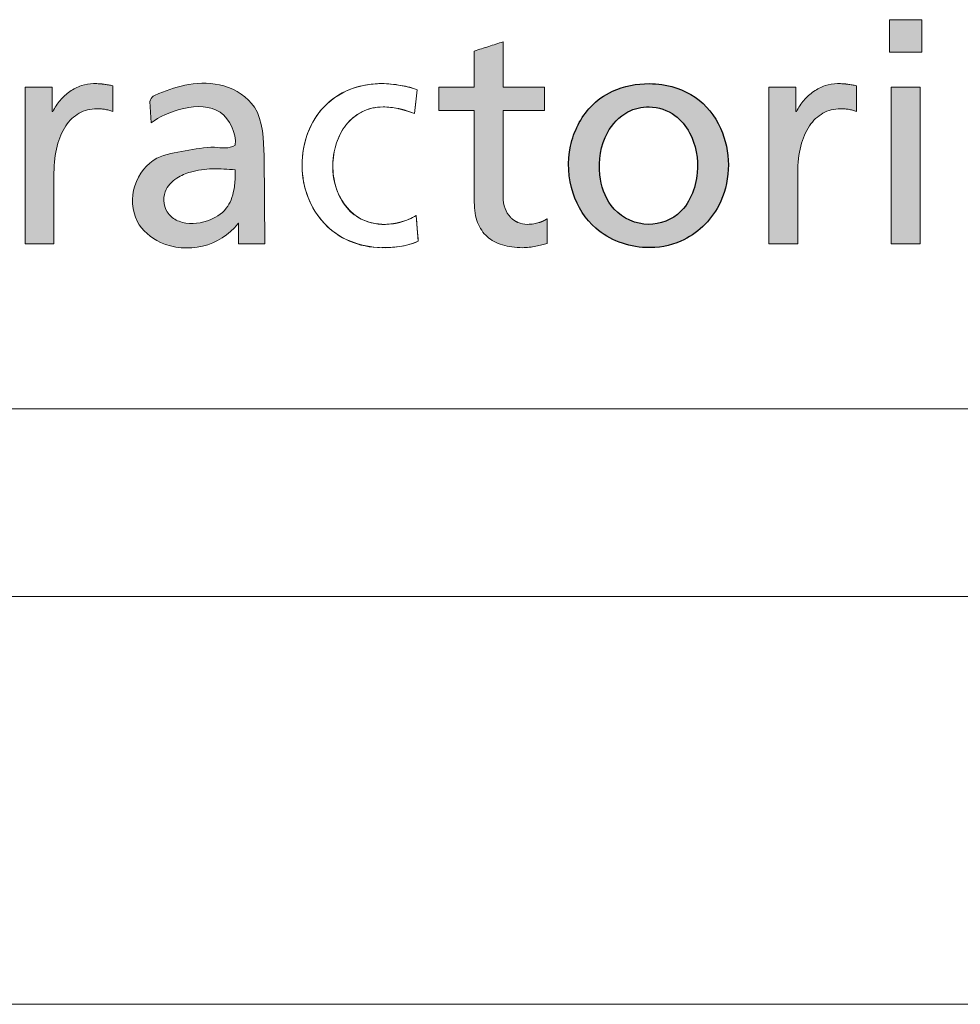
# Model space of a CAD drawing. Header units: millimetres. Extents: x 47656 to 70526, y -39110 to -22774.
# Tile 6 of 12: x 64329 to 64788, y -39110 to -38629. Entities that reach past the tile are written whole.
import ezdxf

# ---------------------------------------------------------------- set-up
doc = ezdxf.new("R2010")
doc.units = ezdxf.units.MM
doc.header["$LTSCALE"] = 0.25
doc.layers.add('FORMAT', color=7, linetype='Continuous')

# ---------------------------------------------------------------- blocks, each defined once
blk = doc.blocks.new('cajetin')
at = {"color": 7, "linetype": 'Continuous', "lineweight": 18}
for p, q in [((853.5, 7.5), (7.5, 7.5)), ((861, 0), (0, 0))]:
    blk.add_line(p, q, dxfattribs=at)
blk = doc.blocks.new('LOGO_sombreado')
at = {"linetype": 'Continuous'}
for points in [[(40.504, 4.771), (40.105, 4.771), (40.105, 4.373), (40.504, 4.373)], [(40.504, 4.771), (40.105, 4.771), (40.105, 4.373), (40.504, 4.373)], [(40.482, 3.943), (40.128, 3.943), (40.128, 2.023), (40.482, 2.023)], [(40.482, 3.943), (40.128, 3.943), (40.128, 2.023), (40.482, 2.023)]]:
    blk.add_hatch(color=7, dxfattribs=at).paths.add_polyline_path(points, flags=0)
h = blk.add_hatch(color=7, dxfattribs=at)
edge = h.paths.add_edge_path(flags=0)
edge.add_spline(control_points=[(35.176, 2.112), (35.227, 2.066), (35.289, 2.033), (35.362, 2.01)], knot_values=[16, 16, 16, 16, 17, 17, 17, 17], weights=[1, 1, 1, 1], degree=3, periodic=0)
edge.add_spline(control_points=[(35.362, 2.01), (35.434, 1.988), (35.517, 1.977), (35.608, 1.977)], knot_values=[17, 17, 17, 17, 18, 18, 18, 18], weights=[1, 1, 1, 1], degree=3, periodic=0)
edge.add_arc((35.607, 2.685), 0.708, 270.0767, 276.8647)
edge.add_spline(control_points=[(35.692, 1.982), (35.719, 1.986), (35.746, 1.99), (35.771, 1.995)], knot_values=[0, 0, 0, 0, 1, 1, 1, 1], weights=[1, 1, 1, 1], degree=3, periodic=0)
edge.add_spline(control_points=[(35.771, 1.995), (35.797, 2), (35.822, 2.006), (35.845, 2.012)], knot_values=[1, 1, 1, 1, 2, 2, 2, 2], weights=[1, 1, 1, 1], degree=3, periodic=0)
edge.add_spline(control_points=[(35.845, 2.012), (35.868, 2.018), (35.889, 2.024), (35.909, 2.03)], knot_values=[2, 2, 2, 2, 3, 3, 3, 3], weights=[1, 1, 1, 1], degree=3, periodic=0)
edge.add_line((35.909, 2.03), (35.909, 2.331))
edge.add_arc((35.702, 2.648), 0.379, 295.495, 303.2205, ccw=False)
edge.add_spline(control_points=[(35.865, 2.306), (35.847, 2.297), (35.829, 2.29), (35.81, 2.284)], knot_values=[0, 0, 0, 0, 0.145933, 0.145933, 0.145933, 0.145933], weights=[1, 0.998226, 0.998226, 1], degree=3, periodic=0)
edge.add_spline(control_points=[(35.81, 2.284), (35.79, 2.278), (35.768, 2.273), (35.745, 2.269)], knot_values=[0.145933, 0.145933, 0.145933, 0.145933, 1.145933, 1.145933, 1.145933, 1.145933], weights=[1, 1, 1, 1], degree=3, periodic=0)
edge.add_spline(control_points=[(35.745, 2.269), (35.721, 2.265), (35.696, 2.263), (35.668, 2.263), (35.628, 2.263), (35.589, 2.271), (35.553, 2.286)], knot_values=[1.145933, 1.145933, 1.145933, 1.145933, 2.145933, 2.145933, 2.145933, 3.145933, 3.145933, 3.145933, 3.145933], weights=[1, 1, 1, 1, 1, 1, 1], degree=3, periodic=0)
edge.add_arc((35.658, 2.538), 0.273, 223.1491, 247.5061, ccw=False)
edge.add_spline(control_points=[(35.459, 2.351), (35.431, 2.38), (35.409, 2.416), (35.394, 2.459)], knot_values=[3.571043, 3.571043, 3.571043, 3.571043, 4.571043, 4.571043, 4.571043, 4.571043], weights=[1, 1, 1, 1], degree=3, periodic=0)
edge.add_spline(control_points=[(35.394, 2.459), (35.379, 2.501), (35.37, 2.55), (35.37, 2.606)], knot_values=[4.571043, 4.571043, 4.571043, 4.571043, 5.571043, 5.571043, 5.571043, 5.571043], weights=[1, 1, 1, 1], degree=3, periodic=0)
edge.add_line((35.37, 2.606), (35.37, 2.869))
edge.add_line((35.37, 2.869), (35.37, 3))
edge.add_line((35.37, 3), (35.37, 3.657))
edge.add_line((35.37, 3.657), (35.879, 3.657))
edge.add_line((35.879, 3.657), (35.879, 3.943))
edge.add_line((35.879, 3.943), (35.37, 3.943))
edge.add_line((35.37, 3.943), (35.37, 4.083))
edge.add_line((35.37, 4.083), (35.37, 4.5))
edge.add_line((35.37, 4.5), (35.282, 4.472))
edge.add_line((35.282, 4.472), (35.194, 4.444))
edge.add_line((35.194, 4.444), (35.105, 4.416))
edge.add_line((35.105, 4.416), (35.017, 4.387))
edge.add_line((35.017, 4.387), (35.017, 4.276))
edge.add_line((35.017, 4.276), (35.017, 3.943))
edge.add_line((35.017, 3.943), (34.584, 3.943))
edge.add_line((34.584, 3.943), (34.584, 3.657))
edge.add_line((34.584, 3.657), (35.017, 3.657))
edge.add_spline(control_points=[(35.017, 3.657), (35.017, 3.283), (35.017, 2.908), (35.017, 2.534), (35.017, 2.438), (35.031, 2.355), (35.058, 2.285)], knot_values=[13, 13, 13, 13, 14, 14, 14, 15, 15, 15, 15], weights=[1, 1, 1, 1, 1, 1, 1], degree=3, periodic=0)
edge.add_spline(control_points=[(35.058, 2.285), (35.085, 2.215), (35.125, 2.158), (35.176, 2.112)], knot_values=[15, 15, 15, 15, 16, 16, 16, 16], weights=[1, 1, 1, 1], degree=3, periodic=0)
h = blk.add_hatch(color=7, dxfattribs=at)
edge = h.paths.add_edge_path(flags=0)
edge.add_spline(control_points=[(35.176, 2.112), (35.227, 2.066), (35.289, 2.033), (35.362, 2.01)], knot_values=[16, 16, 16, 16, 17, 17, 17, 17], weights=[1, 1, 1, 1], degree=3, periodic=0)
edge.add_spline(control_points=[(35.362, 2.01), (35.434, 1.988), (35.517, 1.977), (35.608, 1.977)], knot_values=[17, 17, 17, 17, 18, 18, 18, 18], weights=[1, 1, 1, 1], degree=3, periodic=0)
edge.add_arc((35.607, 2.685), 0.708, 270.0767, 276.8647)
edge.add_spline(control_points=[(35.692, 1.982), (35.719, 1.986), (35.746, 1.99), (35.771, 1.995)], knot_values=[0, 0, 0, 0, 1, 1, 1, 1], weights=[1, 1, 1, 1], degree=3, periodic=0)
edge.add_spline(control_points=[(35.771, 1.995), (35.797, 2), (35.822, 2.006), (35.845, 2.012)], knot_values=[1, 1, 1, 1, 2, 2, 2, 2], weights=[1, 1, 1, 1], degree=3, periodic=0)
edge.add_spline(control_points=[(35.845, 2.012), (35.868, 2.018), (35.889, 2.024), (35.909, 2.03)], knot_values=[2, 2, 2, 2, 3, 3, 3, 3], weights=[1, 1, 1, 1], degree=3, periodic=0)
edge.add_line((35.909, 2.03), (35.909, 2.331))
edge.add_arc((35.702, 2.648), 0.379, 295.495, 303.2205, ccw=False)
edge.add_spline(control_points=[(35.865, 2.306), (35.847, 2.297), (35.829, 2.29), (35.81, 2.284)], knot_values=[0, 0, 0, 0, 0.145933, 0.145933, 0.145933, 0.145933], weights=[1, 0.998226, 0.998226, 1], degree=3, periodic=0)
edge.add_spline(control_points=[(35.81, 2.284), (35.79, 2.278), (35.768, 2.273), (35.745, 2.269)], knot_values=[0.145933, 0.145933, 0.145933, 0.145933, 1.145933, 1.145933, 1.145933, 1.145933], weights=[1, 1, 1, 1], degree=3, periodic=0)
edge.add_spline(control_points=[(35.745, 2.269), (35.721, 2.265), (35.696, 2.263), (35.668, 2.263), (35.628, 2.263), (35.589, 2.271), (35.553, 2.286)], knot_values=[1.145933, 1.145933, 1.145933, 1.145933, 2.145933, 2.145933, 2.145933, 3.145933, 3.145933, 3.145933, 3.145933], weights=[1, 1, 1, 1, 1, 1, 1], degree=3, periodic=0)
edge.add_arc((35.658, 2.538), 0.273, 223.1491, 247.5061, ccw=False)
edge.add_spline(control_points=[(35.459, 2.351), (35.431, 2.38), (35.409, 2.416), (35.394, 2.459)], knot_values=[3.571043, 3.571043, 3.571043, 3.571043, 4.571043, 4.571043, 4.571043, 4.571043], weights=[1, 1, 1, 1], degree=3, periodic=0)
edge.add_spline(control_points=[(35.394, 2.459), (35.379, 2.501), (35.37, 2.55), (35.37, 2.606)], knot_values=[4.571043, 4.571043, 4.571043, 4.571043, 5.571043, 5.571043, 5.571043, 5.571043], weights=[1, 1, 1, 1], degree=3, periodic=0)
edge.add_line((35.37, 2.606), (35.37, 2.869))
edge.add_line((35.37, 2.869), (35.37, 3))
edge.add_line((35.37, 3), (35.37, 3.657))
edge.add_line((35.37, 3.657), (35.879, 3.657))
edge.add_line((35.879, 3.657), (35.879, 3.943))
edge.add_line((35.879, 3.943), (35.37, 3.943))
edge.add_line((35.37, 3.943), (35.37, 4.083))
edge.add_line((35.37, 4.083), (35.37, 4.5))
edge.add_line((35.37, 4.5), (35.282, 4.472))
edge.add_line((35.282, 4.472), (35.194, 4.444))
edge.add_line((35.194, 4.444), (35.105, 4.416))
edge.add_line((35.105, 4.416), (35.017, 4.387))
edge.add_line((35.017, 4.387), (35.017, 4.276))
edge.add_line((35.017, 4.276), (35.017, 3.943))
edge.add_line((35.017, 3.943), (34.584, 3.943))
edge.add_line((34.584, 3.943), (34.584, 3.657))
edge.add_line((34.584, 3.657), (35.017, 3.657))
edge.add_spline(control_points=[(35.017, 3.657), (35.017, 3.283), (35.017, 2.908), (35.017, 2.534), (35.017, 2.438), (35.031, 2.355), (35.058, 2.285)], knot_values=[13, 13, 13, 13, 14, 14, 14, 15, 15, 15, 15], weights=[1, 1, 1, 1, 1, 1, 1], degree=3, periodic=0)
edge.add_spline(control_points=[(35.058, 2.285), (35.085, 2.215), (35.125, 2.158), (35.176, 2.112)], knot_values=[15, 15, 15, 15, 16, 16, 16, 16], weights=[1, 1, 1, 1], degree=3, periodic=0)
h = blk.add_hatch(color=7, dxfattribs=at)
edge = h.paths.add_edge_path(flags=0)
edge.add_spline(control_points=[(30.436, 3.678), (30.452, 3.677), (30.469, 3.675), (30.486, 3.673)], knot_values=[22.131578, 22.131578, 22.131578, 22.131578, 23.131578, 23.131578, 23.131578, 23.131578], weights=[1, 1, 1, 1], degree=3, periodic=0)
edge.add_spline(control_points=[(30.486, 3.673), (30.502, 3.67), (30.519, 3.667), (30.536, 3.662)], knot_values=[23.131578, 23.131578, 23.131578, 23.131578, 24.131578, 24.131578, 24.131578, 24.131578], weights=[1, 1, 1, 1], degree=3, periodic=0)
edge.add_spline(control_points=[(30.536, 3.662), (30.553, 3.658), (30.569, 3.652), (30.585, 3.646)], knot_values=[0, 0, 0, 0, 1, 1, 1, 1], weights=[1, 1, 1, 1], degree=3, periodic=0)
edge.add_line((30.585, 3.646), (30.585, 3.962))
edge.add_line((30.585, 3.962), (30.532, 3.972))
edge.add_spline(control_points=[(30.532, 3.972), (30.514, 3.975), (30.497, 3.978), (30.48, 3.98)], knot_values=[3, 3, 3, 3, 4, 4, 4, 4], weights=[1, 1, 1, 1], degree=3, periodic=0)
edge.add_arc((30.365, 3.096), 0.892, 82.6307, 86.3526)
edge.add_spline(control_points=[(30.422, 3.986), (30.401, 3.987), (30.378, 3.988), (30.351, 3.988), (30.301, 3.988), (30.25, 3.979), (30.201, 3.963)], knot_values=[4.064961, 4.064961, 4.064961, 4.064961, 5.064961, 5.064961, 5.064961, 6.064961, 6.064961, 6.064961, 6.064961], weights=[1, 1, 1, 1, 1, 1, 1], degree=3, periodic=0)
edge.add_spline(control_points=[(30.201, 3.963), (30.152, 3.946), (30.104, 3.922), (30.06, 3.892)], knot_values=[6.064961, 6.064961, 6.064961, 6.064961, 7.064961, 7.064961, 7.064961, 7.064961], weights=[1, 1, 1, 1], degree=3, periodic=0)
edge.add_spline(control_points=[(30.06, 3.892), (30.016, 3.861), (29.976, 3.825), (29.94, 3.783)], knot_values=[7.064961, 7.064961, 7.064961, 7.064961, 8.064961, 8.064961, 8.064961, 8.064961], weights=[1, 1, 1, 1], degree=3, periodic=0)
edge.add_spline(control_points=[(29.94, 3.783), (29.905, 3.742), (29.874, 3.695), (29.851, 3.646)], knot_values=[8.064961, 8.064961, 8.064961, 8.064961, 9.064961, 9.064961, 9.064961, 9.064961], weights=[1, 1, 1, 1], degree=3, periodic=0)
edge.add_line((29.851, 3.646), (29.843, 3.646))
edge.add_line((29.843, 3.646), (29.843, 3.943))
edge.add_line((29.843, 3.943), (29.677, 3.943))
edge.add_line((29.677, 3.943), (29.512, 3.943))
edge.add_line((29.512, 3.943), (29.512, 3.703))
edge.add_line((29.512, 3.703), (29.512, 2.023))
edge.add_line((29.512, 2.023), (29.865, 2.023))
edge.add_line((29.865, 2.023), (29.865, 2.241))
edge.add_spline(control_points=[(29.865, 2.241), (29.865, 2.459), (29.865, 2.678), (29.865, 2.896), (29.865, 3.017), (29.878, 3.126), (29.903, 3.222)], knot_values=[17.064961, 17.064961, 17.064961, 17.064961, 18.064961, 18.064961, 18.064961, 19.064961, 19.064961, 19.064961, 19.064961], weights=[1, 1, 1, 1, 1, 1, 1], degree=3, periodic=0)
edge.add_spline(control_points=[(29.903, 3.222), (29.927, 3.318), (29.963, 3.401), (30.009, 3.469)], knot_values=[19.064961, 19.064961, 19.064961, 19.064961, 20.064961, 20.064961, 20.064961, 20.064961], weights=[1, 1, 1, 1], degree=3, periodic=0)
edge.add_spline(control_points=[(30.009, 3.469), (30.054, 3.537), (30.11, 3.589), (30.174, 3.625)], knot_values=[20.064961, 20.064961, 20.064961, 20.064961, 21.064961, 21.064961, 21.064961, 21.064961], weights=[1, 1, 1, 1], degree=3, periodic=0)
edge.add_spline(control_points=[(30.174, 3.625), (30.238, 3.661), (30.31, 3.68), (30.389, 3.68)], knot_values=[21.064961, 21.064961, 21.064961, 21.064961, 22.064961, 22.064961, 22.064961, 22.064961], weights=[1, 1, 1, 1], degree=3, periodic=0)
edge.add_arc((30.389, 2.969), 0.711, 86.1897, 90.0066, ccw=False)
h = blk.add_hatch(color=7, dxfattribs=at)
edge = h.paths.add_edge_path(flags=0)
edge.add_spline(control_points=[(30.436, 3.678), (30.452, 3.677), (30.469, 3.675), (30.486, 3.673)], knot_values=[22.131578, 22.131578, 22.131578, 22.131578, 23.131578, 23.131578, 23.131578, 23.131578], weights=[1, 1, 1, 1], degree=3, periodic=0)
edge.add_spline(control_points=[(30.486, 3.673), (30.502, 3.67), (30.519, 3.667), (30.536, 3.662)], knot_values=[23.131578, 23.131578, 23.131578, 23.131578, 24.131578, 24.131578, 24.131578, 24.131578], weights=[1, 1, 1, 1], degree=3, periodic=0)
edge.add_spline(control_points=[(30.536, 3.662), (30.553, 3.658), (30.569, 3.652), (30.585, 3.646)], knot_values=[0, 0, 0, 0, 1, 1, 1, 1], weights=[1, 1, 1, 1], degree=3, periodic=0)
edge.add_line((30.585, 3.646), (30.585, 3.962))
edge.add_line((30.585, 3.962), (30.532, 3.972))
edge.add_spline(control_points=[(30.532, 3.972), (30.514, 3.975), (30.497, 3.978), (30.48, 3.98)], knot_values=[3, 3, 3, 3, 4, 4, 4, 4], weights=[1, 1, 1, 1], degree=3, periodic=0)
edge.add_arc((30.365, 3.096), 0.892, 82.6307, 86.3526)
edge.add_spline(control_points=[(30.422, 3.986), (30.401, 3.987), (30.378, 3.988), (30.351, 3.988), (30.301, 3.988), (30.25, 3.979), (30.201, 3.963)], knot_values=[4.064961, 4.064961, 4.064961, 4.064961, 5.064961, 5.064961, 5.064961, 6.064961, 6.064961, 6.064961, 6.064961], weights=[1, 1, 1, 1, 1, 1, 1], degree=3, periodic=0)
edge.add_spline(control_points=[(30.201, 3.963), (30.152, 3.946), (30.104, 3.922), (30.06, 3.892)], knot_values=[6.064961, 6.064961, 6.064961, 6.064961, 7.064961, 7.064961, 7.064961, 7.064961], weights=[1, 1, 1, 1], degree=3, periodic=0)
edge.add_spline(control_points=[(30.06, 3.892), (30.016, 3.861), (29.976, 3.825), (29.94, 3.783)], knot_values=[7.064961, 7.064961, 7.064961, 7.064961, 8.064961, 8.064961, 8.064961, 8.064961], weights=[1, 1, 1, 1], degree=3, periodic=0)
edge.add_spline(control_points=[(29.94, 3.783), (29.905, 3.742), (29.874, 3.695), (29.851, 3.646)], knot_values=[8.064961, 8.064961, 8.064961, 8.064961, 9.064961, 9.064961, 9.064961, 9.064961], weights=[1, 1, 1, 1], degree=3, periodic=0)
edge.add_line((29.851, 3.646), (29.843, 3.646))
edge.add_line((29.843, 3.646), (29.843, 3.943))
edge.add_line((29.843, 3.943), (29.677, 3.943))
edge.add_line((29.677, 3.943), (29.512, 3.943))
edge.add_line((29.512, 3.943), (29.512, 3.703))
edge.add_line((29.512, 3.703), (29.512, 2.023))
edge.add_line((29.512, 2.023), (29.865, 2.023))
edge.add_line((29.865, 2.023), (29.865, 2.241))
edge.add_spline(control_points=[(29.865, 2.241), (29.865, 2.459), (29.865, 2.678), (29.865, 2.896), (29.865, 3.017), (29.878, 3.126), (29.903, 3.222)], knot_values=[17.064961, 17.064961, 17.064961, 17.064961, 18.064961, 18.064961, 18.064961, 19.064961, 19.064961, 19.064961, 19.064961], weights=[1, 1, 1, 1, 1, 1, 1], degree=3, periodic=0)
edge.add_spline(control_points=[(29.903, 3.222), (29.927, 3.318), (29.963, 3.401), (30.009, 3.469)], knot_values=[19.064961, 19.064961, 19.064961, 19.064961, 20.064961, 20.064961, 20.064961, 20.064961], weights=[1, 1, 1, 1], degree=3, periodic=0)
edge.add_spline(control_points=[(30.009, 3.469), (30.054, 3.537), (30.11, 3.589), (30.174, 3.625)], knot_values=[20.064961, 20.064961, 20.064961, 20.064961, 21.064961, 21.064961, 21.064961, 21.064961], weights=[1, 1, 1, 1], degree=3, periodic=0)
edge.add_spline(control_points=[(30.174, 3.625), (30.238, 3.661), (30.31, 3.68), (30.389, 3.68)], knot_values=[21.064961, 21.064961, 21.064961, 21.064961, 22.064961, 22.064961, 22.064961, 22.064961], weights=[1, 1, 1, 1], degree=3, periodic=0)
edge.add_arc((30.389, 2.969), 0.711, 86.1897, 90.0066, ccw=False)
h = blk.add_hatch(color=7, dxfattribs=at)
edge = h.paths.add_edge_path(flags=0)
edge.add_spline(control_points=[(32.087, 3.232), (32.009, 3.183), (31.795, 3.232), (31.478, 3.156), (31.084, 3.111), (30.802, 2.752), (30.825, 2.287), (31.335, 1.86), (31.908, 1.99), (32.118, 2.27)], knot_values=[0, 0, 0, 0, 0.079966, 0.190057, 0.300094, 0.432511, 0.566689, 0.684622, 1, 1, 1, 1], weights=[1, 1, 1, 1, 1, 1, 1, 1, 1, 1], degree=3, periodic=0)
edge.add_spline(control_points=[(32.118, 2.27), (32.128, 2.286), (32.125, 2.27)], knot_values=[0, 0, 0, 1, 1, 1], weights=[1, 1, 1], degree=2, periodic=0)
edge.add_line((32.125, 2.27), (32.125, 2.023))
edge.add_line((32.125, 2.023), (32.45, 2.023))
edge.add_line((32.45, 2.023), (32.44, 3.106))
edge.add_spline(control_points=[(32.44, 3.106), (32.432, 3.292), (32.431, 3.706), (31.961, 4), (31.526, 4.002), (31.223, 3.898), (31.054, 3.828), (31.039, 3.77)], knot_values=[0, 0, 0, 0, 0.300445, 0.525135, 0.737289, 0.925487, 1, 1, 1, 1], weights=[1, 1, 1, 1, 1, 1, 1, 1], degree=3, periodic=0)
edge.add_line((31.039, 3.77), (31.055, 3.507))
edge.add_spline(control_points=[(31.055, 3.507), (31.238, 3.643), (31.879, 3.881), (32.101, 3.381), (32.087, 3.232)], knot_values=[0, 0, 0, 0, 0.658996, 1, 1, 1, 1], weights=[1, 1, 1, 1, 1], degree=3, periodic=0)
edge = h.paths.add_edge_path(flags=0)
edge.add_spline(control_points=[(32.087, 2.849), (32.083, 2.793), (32.074, 2.658), (31.993, 2.43), (31.731, 2.275), (31.453, 2.255), (31.224, 2.398), (31.181, 2.662), (31.355, 2.834), (31.564, 2.921), (31.81, 2.953), (31.994, 2.938), (32.087, 2.931)], knot_values=[0, 0, 0, 0, 0.068904, 0.168815, 0.283862, 0.42722, 0.488917, 0.605379, 0.695962, 0.771545, 0.884045, 1, 1, 1, 1], weights=[1, 1, 1, 1, 1, 1, 1, 1, 1, 1, 1, 1, 1], degree=3, periodic=0)
edge.add_line((32.087, 2.931), (32.087, 2.849))
h = blk.add_hatch(color=7, dxfattribs=at)
edge = h.paths.add_edge_path(flags=0)
edge.add_spline(control_points=[(37.161, 3.988), (37.007, 3.988), (36.739, 3.939), (36.369, 3.677), (36.148, 3.218), (36.175, 2.651), (36.5, 2.133), (37.046, 1.933), (37.631, 2.036), (38.146, 2.523), (38.175, 3.287), (37.804, 3.823), (37.43, 3.973), (37.213, 3.988), (37.161, 3.988)], knot_values=[0, 0, 0, 0, 0.074474, 0.127248, 0.214785, 0.308474, 0.391274, 0.497362, 0.567922, 0.671021, 0.815362, 0.894331, 0.974753, 1, 1, 1, 1], weights=[1, 1, 1, 1, 1, 1, 1, 1, 1, 1, 1, 1, 1, 1, 1], degree=3, periodic=0)
edge = h.paths.add_edge_path(flags=0)
edge.add_spline(control_points=[(37.161, 3.702), (37.273, 3.7), (37.48, 3.633), (37.718, 3.333), (37.799, 2.875), (37.597, 2.354), (37.076, 2.201), (36.661, 2.448), (36.518, 2.908), (36.581, 3.355), (36.858, 3.656), (37.07, 3.704), (37.161, 3.702)], knot_values=[0, 0, 0, 0, 0.080851, 0.148117, 0.269406, 0.407124, 0.511209, 0.623148, 0.720084, 0.847873, 0.934722, 1, 1, 1, 1], weights=[1, 1, 1, 1, 1, 1, 1, 1, 1, 1, 1, 1, 1], degree=3, periodic=0)
h = blk.add_hatch(color=7, dxfattribs=at)
edge = h.paths.add_edge_path(flags=0)
edge.add_spline(control_points=[(39.648, 3.972), (39.631, 3.975), (39.614, 3.978), (39.596, 3.98)], knot_values=[5, 5, 5, 5, 6, 6, 6, 6], weights=[1, 1, 1, 1], degree=3, periodic=0)
edge.add_arc((39.482, 3.1), 0.888, 82.6144, 86.3459)
edge.add_spline(control_points=[(39.539, 3.986), (39.518, 3.987), (39.495, 3.988), (39.469, 3.988), (39.418, 3.988), (39.367, 3.979), (39.318, 3.963)], knot_values=[0, 0, 0, 0, 1, 1, 1, 2, 2, 2, 2], weights=[1, 1, 1, 1, 1, 1, 1], degree=3, periodic=0)
edge.add_spline(control_points=[(39.318, 3.963), (39.268, 3.946), (39.221, 3.922), (39.177, 3.892)], knot_values=[2, 2, 2, 2, 3, 3, 3, 3], weights=[1, 1, 1, 1], degree=3, periodic=0)
edge.add_spline(control_points=[(39.177, 3.892), (39.133, 3.861), (39.092, 3.825), (39.057, 3.783)], knot_values=[3, 3, 3, 3, 4, 4, 4, 4], weights=[1, 1, 1, 1], degree=3, periodic=0)
edge.add_spline(control_points=[(39.057, 3.783), (39.021, 3.742), (38.991, 3.695), (38.967, 3.646)], knot_values=[4, 4, 4, 4, 5, 5, 5, 5], weights=[1, 1, 1, 1], degree=3, periodic=0)
edge.add_line((38.967, 3.646), (38.96, 3.646))
edge.add_line((38.96, 3.646), (38.96, 3.943))
edge.add_line((38.96, 3.943), (38.629, 3.943))
edge.add_line((38.629, 3.943), (38.629, 2.023))
edge.add_line((38.629, 2.023), (38.982, 2.023))
edge.add_line((38.982, 2.023), (38.982, 2.896))
edge.add_spline(control_points=[(38.982, 2.896), (38.982, 3.017), (38.995, 3.126), (39.02, 3.222)], knot_values=[11, 11, 11, 11, 12, 12, 12, 12], weights=[1, 1, 1, 1], degree=3, periodic=0)
edge.add_spline(control_points=[(39.02, 3.222), (39.044, 3.318), (39.08, 3.401), (39.125, 3.469)], knot_values=[12, 12, 12, 12, 13, 13, 13, 13], weights=[1, 1, 1, 1], degree=3, periodic=0)
edge.add_spline(control_points=[(39.125, 3.469), (39.171, 3.537), (39.227, 3.589), (39.291, 3.625)], knot_values=[13, 13, 13, 13, 14, 14, 14, 14], weights=[1, 1, 1, 1], degree=3, periodic=0)
edge.add_spline(control_points=[(39.291, 3.625), (39.354, 3.661), (39.427, 3.68), (39.506, 3.68)], knot_values=[14, 14, 14, 14, 15, 15, 15, 15], weights=[1, 1, 1, 1], degree=3, periodic=0)
edge.add_arc((39.506, 2.978), 0.702, 86.1657, 90.0062, ccw=False)
edge.add_spline(control_points=[(39.553, 3.678), (39.569, 3.677), (39.586, 3.675), (39.602, 3.673)], knot_values=[0, 0, 0, 0, 1, 1, 1, 1], weights=[1, 1, 1, 1], degree=3, periodic=0)
edge.add_spline(control_points=[(39.602, 3.673), (39.619, 3.67), (39.636, 3.667), (39.653, 3.662)], knot_values=[1, 1, 1, 1, 2, 2, 2, 2], weights=[1, 1, 1, 1], degree=3, periodic=0)
edge.add_spline(control_points=[(39.653, 3.662), (39.669, 3.658), (39.686, 3.652), (39.701, 3.646)], knot_values=[2, 2, 2, 2, 3, 3, 3, 3], weights=[1, 1, 1, 1], degree=3, periodic=0)
edge.add_line((39.701, 3.646), (39.701, 3.962))
edge.add_line((39.701, 3.962), (39.648, 3.972))
h = blk.add_hatch(color=7, dxfattribs=at)
edge = h.paths.add_edge_path(flags=0)
edge.add_spline(control_points=[(39.648, 3.972), (39.631, 3.975), (39.614, 3.978), (39.596, 3.98)], knot_values=[5, 5, 5, 5, 6, 6, 6, 6], weights=[1, 1, 1, 1], degree=3, periodic=0)
edge.add_arc((39.482, 3.1), 0.888, 82.6144, 86.3459)
edge.add_spline(control_points=[(39.539, 3.986), (39.518, 3.987), (39.495, 3.988), (39.469, 3.988), (39.418, 3.988), (39.367, 3.979), (39.318, 3.963)], knot_values=[0, 0, 0, 0, 1, 1, 1, 2, 2, 2, 2], weights=[1, 1, 1, 1, 1, 1, 1], degree=3, periodic=0)
edge.add_spline(control_points=[(39.318, 3.963), (39.268, 3.946), (39.221, 3.922), (39.177, 3.892)], knot_values=[2, 2, 2, 2, 3, 3, 3, 3], weights=[1, 1, 1, 1], degree=3, periodic=0)
edge.add_spline(control_points=[(39.177, 3.892), (39.133, 3.861), (39.092, 3.825), (39.057, 3.783)], knot_values=[3, 3, 3, 3, 4, 4, 4, 4], weights=[1, 1, 1, 1], degree=3, periodic=0)
edge.add_spline(control_points=[(39.057, 3.783), (39.021, 3.742), (38.991, 3.695), (38.967, 3.646)], knot_values=[4, 4, 4, 4, 5, 5, 5, 5], weights=[1, 1, 1, 1], degree=3, periodic=0)
edge.add_line((38.967, 3.646), (38.96, 3.646))
edge.add_line((38.96, 3.646), (38.96, 3.943))
edge.add_line((38.96, 3.943), (38.629, 3.943))
edge.add_line((38.629, 3.943), (38.629, 2.023))
edge.add_line((38.629, 2.023), (38.982, 2.023))
edge.add_line((38.982, 2.023), (38.982, 2.896))
edge.add_spline(control_points=[(38.982, 2.896), (38.982, 3.017), (38.995, 3.126), (39.02, 3.222)], knot_values=[11, 11, 11, 11, 12, 12, 12, 12], weights=[1, 1, 1, 1], degree=3, periodic=0)
edge.add_spline(control_points=[(39.02, 3.222), (39.044, 3.318), (39.08, 3.401), (39.125, 3.469)], knot_values=[12, 12, 12, 12, 13, 13, 13, 13], weights=[1, 1, 1, 1], degree=3, periodic=0)
edge.add_spline(control_points=[(39.125, 3.469), (39.171, 3.537), (39.227, 3.589), (39.291, 3.625)], knot_values=[13, 13, 13, 13, 14, 14, 14, 14], weights=[1, 1, 1, 1], degree=3, periodic=0)
edge.add_spline(control_points=[(39.291, 3.625), (39.354, 3.661), (39.427, 3.68), (39.506, 3.68)], knot_values=[14, 14, 14, 14, 15, 15, 15, 15], weights=[1, 1, 1, 1], degree=3, periodic=0)
edge.add_arc((39.506, 2.978), 0.702, 86.1657, 90.0062, ccw=False)
edge.add_spline(control_points=[(39.553, 3.678), (39.569, 3.677), (39.586, 3.675), (39.602, 3.673)], knot_values=[0, 0, 0, 0, 1, 1, 1, 1], weights=[1, 1, 1, 1], degree=3, periodic=0)
edge.add_spline(control_points=[(39.602, 3.673), (39.619, 3.67), (39.636, 3.667), (39.653, 3.662)], knot_values=[1, 1, 1, 1, 2, 2, 2, 2], weights=[1, 1, 1, 1], degree=3, periodic=0)
edge.add_spline(control_points=[(39.653, 3.662), (39.669, 3.658), (39.686, 3.652), (39.701, 3.646)], knot_values=[2, 2, 2, 2, 3, 3, 3, 3], weights=[1, 1, 1, 1], degree=3, periodic=0)
edge.add_line((39.701, 3.646), (39.701, 3.962))
edge.add_line((39.701, 3.962), (39.648, 3.972))
at = {"color": 7, "linetype": 'Continuous', "lineweight": 18}
for p, q in [((40.105, 4.373), (40.105, 4.771)), ((40.105, 4.771), (40.504, 4.771)), ((40.504, 4.771), (40.504, 4.373)), ((40.504, 4.373), (40.105, 4.373)), ((34.315, 3.913), (34.285, 3.62)), ((40.128, 2.023), (40.128, 3.943)), ((40.128, 3.943), (40.482, 3.943)), ((40.482, 3.943), (40.482, 2.023)), ((31.055, 3.507), (31.039, 3.77)), ((32.45, 2.023), (32.44, 3.106)), ((32.087, 2.931), (32.087, 2.849)), ((35.37, 2.606), (35.37, 2.869)), ((34.304, 2.372), (34.331, 2.056)), ((32.125, 2.27), (32.125, 2.023)), ((32.45, 2.023), (32.125, 2.023)), ((40.482, 2.023), (40.128, 2.023)), ((0, 0), (72.5, 0))]:
    blk.add_line(p, q, dxfattribs=at)
for centre, radius, start, end in [((39.506, 2.978), 0.702, 86.1657, 90.0062), ((33.857, 2.912), 0.931, 223.2954, 246.689), ((33.888, 3.792), 1.814, 269.9252, 273.1729), ((35.607, 2.685), 0.708, 270.0767, 276.8647)]:
    blk.add_arc(centre, radius, start, end, dxfattribs=at)
at = {"color": 8, "linetype": 'Continuous', "lineweight": 0}
for points, degree in [([(35.282, 4.472), (35.252, 4.463), (35.223, 4.453), (35.194, 4.444)], 3), ([(35.37, 4.5), (35.341, 4.491), (35.311, 4.482), (35.282, 4.472)], 3), ([(35.37, 4.083), (35.37, 4.222), (35.37, 4.361), (35.37, 4.5)], 3), ([(35.105, 4.416), (35.076, 4.406), (35.046, 4.397), (35.017, 4.387)], 3), ([(35.017, 4.387), (35.017, 4.35), (35.017, 4.313), (35.017, 4.276)], 3), ([(35.194, 4.444), (35.164, 4.434), (35.135, 4.425), (35.105, 4.416)], 3), ([(35.017, 4.276), (35.017, 4.165), (35.017, 4.054), (35.017, 3.943)], 3), ([(35.37, 3.943), (35.37, 3.99), (35.37, 4.036), (35.37, 4.083)], 3), ([(29.677, 3.943), (29.622, 3.943), (29.567, 3.943), (29.512, 3.943)], 3), ([(29.512, 3.943), (29.512, 3.863), (29.512, 3.783), (29.512, 3.703)], 3), ([(29.843, 3.943), (29.788, 3.943), (29.732, 3.943), (29.677, 3.943)], 3), ([(29.843, 3.646), (29.843, 3.745), (29.843, 3.844), (29.843, 3.943)], 3), ([(30.06, 3.892), (30.016, 3.861), (29.976, 3.825), (29.94, 3.783)], 3), ([(30.201, 3.963), (30.152, 3.946), (30.104, 3.922), (30.06, 3.892)], 3), ([(30.532, 3.972), (30.514, 3.975), (30.497, 3.978), (30.48, 3.98)], 3), ([(30.585, 3.962), (30.567, 3.965), (30.549, 3.969), (30.532, 3.972)], 3), ([(30.585, 3.646), (30.585, 3.751), (30.585, 3.856), (30.585, 3.962)], 3), ([(34.116, 3.966), (34.078, 3.973), (34.038, 3.978), (33.999, 3.982)], 3), ([(34.226, 3.943), (34.192, 3.952), (34.155, 3.96), (34.116, 3.966)], 3), ([(34.315, 3.913), (34.29, 3.924), (34.259, 3.934), (34.226, 3.943)], 3), ([(34.285, 3.62), (34.295, 3.717), (34.305, 3.815), (34.315, 3.913)], 3), ([(35.017, 3.943), (34.873, 3.943), (34.728, 3.943), (34.584, 3.943)], 3), ([(34.584, 3.943), (34.584, 3.848), (34.584, 3.752), (34.584, 3.657)], 3), ([(35.879, 3.943), (35.71, 3.943), (35.54, 3.943), (35.37, 3.943)], 3), ([(35.879, 3.657), (35.879, 3.752), (35.879, 3.848), (35.879, 3.943)], 3), ([(38.96, 3.943), (38.85, 3.943), (38.739, 3.943), (38.629, 3.943)], 3), ([(38.629, 3.943), (38.629, 3.303), (38.629, 2.663), (38.629, 2.023)], 3), ([(38.96, 3.646), (38.96, 3.745), (38.96, 3.844), (38.96, 3.943)], 3), ([(39.177, 3.892), (39.133, 3.861), (39.092, 3.825), (39.057, 3.783)], 3), ([(39.318, 3.963), (39.268, 3.946), (39.221, 3.922), (39.177, 3.892)], 3), ([(39.648, 3.972), (39.631, 3.975), (39.614, 3.978), (39.596, 3.98)], 3), ([(39.701, 3.962), (39.684, 3.965), (39.666, 3.969), (39.648, 3.972)], 3), ([(39.701, 3.646), (39.701, 3.751), (39.701, 3.856), (39.701, 3.962)], 3), ([(29.94, 3.783), (29.905, 3.742), (29.874, 3.695), (29.851, 3.646)], 3), ([(39.057, 3.783), (39.021, 3.742), (38.991, 3.695), (38.967, 3.646)], 3), ([(29.512, 3.703), (29.512, 3.143), (29.512, 2.583), (29.512, 2.023)], 3), ([(29.851, 3.646), (29.848, 3.646), (29.845, 3.646), (29.843, 3.646)], 3), ([(30.009, 3.469), (30.054, 3.537), (30.11, 3.589), (30.174, 3.625)], 3), ([(30.174, 3.625), (30.238, 3.661), (30.31, 3.68), (30.389, 3.68)], 3), ([(30.436, 3.678), (30.452, 3.677), (30.469, 3.675), (30.486, 3.673)], 3), ([(30.486, 3.673), (30.502, 3.67), (30.519, 3.667), (30.536, 3.662)], 3), ([(30.536, 3.662), (30.553, 3.658), (30.569, 3.652), (30.585, 3.646)], 3), ([(33.176, 3.705), (33.091, 3.615), (33.024, 3.508), (32.978, 3.386)], 3), ([(33.444, 3.48), (33.497, 3.547), (33.561, 3.602), (33.638, 3.641)], 3), ([(33.99, 3.697), (34.02, 3.694), (34.052, 3.689), (34.085, 3.682)], 3), ([(34.184, 3.656), (34.218, 3.646), (34.251, 3.634), (34.285, 3.62)], 3), ([(34.584, 3.657), (34.728, 3.657), (34.873, 3.657), (35.017, 3.657)], 3), ([(35.37, 3), (35.37, 3.219), (35.37, 3.438), (35.37, 3.657)], 3), ([(35.37, 3.657), (35.54, 3.657), (35.71, 3.657), (35.879, 3.657)], 3), ([(38.967, 3.646), (38.965, 3.646), (38.962, 3.646), (38.96, 3.646)], 3), ([(39.125, 3.469), (39.171, 3.537), (39.227, 3.589), (39.291, 3.625)], 3), ([(39.291, 3.625), (39.354, 3.661), (39.427, 3.68), (39.506, 3.68)], 3), ([(39.553, 3.678), (39.569, 3.677), (39.586, 3.675), (39.602, 3.673)], 3), ([(39.602, 3.673), (39.619, 3.67), (39.636, 3.667), (39.653, 3.662)], 3), ([(39.653, 3.662), (39.669, 3.658), (39.686, 3.652), (39.701, 3.646)], 3), ([(29.903, 3.222), (29.927, 3.318), (29.963, 3.401), (30.009, 3.469)], 3), ([(33.325, 3.249), (33.352, 3.334), (33.392, 3.413), (33.444, 3.48)], 3), ([(39.02, 3.222), (39.044, 3.318), (39.08, 3.401), (39.125, 3.469)], 3), ([(38.982, 2.896), (38.982, 3.017), (38.995, 3.126), (39.02, 3.222)], 3), ([(35.37, 2.869), (35.37, 2.934), (35.37, 3)], 2), ([(38.982, 2.023), (38.982, 2.314), (38.982, 2.605), (38.982, 2.896)], 3), ([(33.433, 2.495), (33.381, 2.563), (33.344, 2.642), (33.32, 2.726)], 3), ([(32.979, 2.594), (33.025, 2.473), (33.093, 2.365), (33.179, 2.274)], 3), ([(35.394, 2.459), (35.379, 2.501), (35.37, 2.55), (35.37, 2.606)], 3), ([(33.631, 2.328), (33.55, 2.368), (33.484, 2.426), (33.433, 2.495)], 3), ([(35.459, 2.351), (35.431, 2.38), (35.409, 2.416), (35.394, 2.459)], 3), ([(34.215, 2.325), (34.184, 2.311), (34.151, 2.3), (34.118, 2.291)], 3), ([(34.304, 2.372), (34.277, 2.354), (34.247, 2.339), (34.215, 2.325)], 3), ([(34.311, 2.293), (34.308, 2.32), (34.306, 2.346), (34.304, 2.372)], 3), ([(34.317, 2.214), (34.315, 2.241), (34.313, 2.267), (34.311, 2.293)], 3), ([(35.909, 2.03), (35.909, 2.13), (35.909, 2.231), (35.909, 2.331)], 3), ([(29.865, 2.023), (29.865, 2.095), (29.865, 2.168), (29.865, 2.241)], 3), ([(34.324, 2.135), (34.322, 2.162), (34.319, 2.188), (34.317, 2.214)], 3), ([(35.058, 2.285), (35.085, 2.215), (35.125, 2.158), (35.176, 2.112)], 3), ([(35.81, 2.284), (35.79, 2.278), (35.768, 2.273), (35.745, 2.269)], 3), ([(33.489, 2.057), (33.607, 2.006), (33.741, 1.977), (33.886, 1.977)], 3), ([(34.217, 2.015), (34.256, 2.026), (34.294, 2.039), (34.331, 2.056)], 3), ([(34.331, 2.056), (34.328, 2.083), (34.326, 2.109), (34.324, 2.135)], 3), ([(35.176, 2.112), (35.227, 2.066), (35.289, 2.033), (35.362, 2.01)], 3), ([(29.512, 2.023), (29.63, 2.023), (29.748, 2.023), (29.865, 2.023)], 3), ([(33.989, 1.98), (34.025, 1.982), (34.063, 1.986), (34.101, 1.991)], 3), ([(34.101, 1.991), (34.139, 1.997), (34.178, 2.005), (34.217, 2.015)], 3), ([(35.362, 2.01), (35.434, 1.988), (35.517, 1.977), (35.608, 1.977)], 3), ([(35.692, 1.982), (35.719, 1.986), (35.746, 1.99), (35.771, 1.995)], 3), ([(35.771, 1.995), (35.797, 2), (35.822, 2.006), (35.845, 2.012)], 3), ([(35.845, 2.012), (35.868, 2.018), (35.889, 2.024), (35.909, 2.03)], 3), ([(38.629, 2.023), (38.747, 2.023), (38.865, 2.023), (38.982, 2.023)], 3)]:
    blk.add_open_spline(points, degree=degree, dxfattribs=at)
for points, knots in [([(30.422, 3.986), (30.401, 3.987), (30.378, 3.988), (30.351, 3.988), (30.301, 3.988), (30.25, 3.979), (30.201, 3.963)], [4.064961, 4.064961, 4.064961, 4.064961, 5.064961, 5.064961, 5.064961, 6.064961, 6.064961, 6.064961, 6.064961]), ([(33.999, 3.982), (33.96, 3.986), (33.922, 3.988), (33.886, 3.988), (33.739, 3.988), (33.604, 3.962), (33.366, 3.865), (33.262, 3.794), (33.176, 3.705)], [16.091643, 16.091643, 16.091643, 16.091643, 17.091643, 17.091643, 17.091643, 18.091643, 18.091643, 19.091643, 19.091643, 19.091643, 19.091643]), ([(39.539, 3.986), (39.518, 3.987), (39.495, 3.988), (39.469, 3.988), (39.418, 3.988), (39.367, 3.979), (39.318, 3.963)], [0, 0, 0, 0, 1, 1, 1, 2, 2, 2, 2]), ([(33.638, 3.641), (33.714, 3.68), (33.802, 3.702), (33.901, 3.702), (33.929, 3.702), (33.959, 3.701), (33.99, 3.697)], [8, 8, 8, 8, 9, 9, 9, 10, 10, 10, 10]), ([(35.017, 3.657), (35.017, 3.283), (35.017, 2.908), (35.017, 2.534), (35.017, 2.438), (35.031, 2.355), (35.058, 2.285)], [13, 13, 13, 13, 14, 14, 14, 15, 15, 15, 15]), ([(32.978, 3.386), (32.932, 3.265), (32.907, 3.129), (32.907, 2.983), (32.907, 2.845), (32.932, 2.714), (32.979, 2.594)], [20.091643, 20.091643, 20.091643, 20.091643, 21.091643, 21.091643, 21.091643, 22.091643, 22.091643, 22.091643, 22.091643]), ([(29.865, 2.241), (29.865, 2.459), (29.865, 2.678), (29.865, 2.896), (29.865, 3.017), (29.878, 3.126), (29.903, 3.222)], [17.064961, 17.064961, 17.064961, 17.064961, 18.064961, 18.064961, 18.064961, 19.064961, 19.064961, 19.064961, 19.064961]), ([(33.32, 2.726), (33.295, 2.809), (33.284, 2.897), (33.284, 2.983), (33.284, 3.074), (33.298, 3.165), (33.325, 3.249)], [4, 4, 4, 4, 5, 5, 5, 6, 6, 6, 6]), ([(34.019, 2.27), (33.986, 2.266), (33.954, 2.263), (33.924, 2.263), (33.81, 2.263), (33.713, 2.287), (33.631, 2.328)], [0, 0, 0, 0, 1, 1, 1, 2, 2, 2, 2]), ([(35.745, 2.269), (35.721, 2.265), (35.696, 2.263), (35.668, 2.263), (35.628, 2.263), (35.589, 2.271), (35.553, 2.286)], [1.145933, 1.145933, 1.145933, 1.145933, 2.145933, 2.145933, 2.145933, 3.145933, 3.145933, 3.145933, 3.145933])]:
    blk.add_open_spline(points, degree=3, knots=knots, dxfattribs=at)
for points, weights in [([(30.48, 3.98), (30.46, 3.983), (30.441, 3.985), (30.422, 3.986)], [1, 0.999648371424, 0.999648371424, 1]), ([(39.596, 3.98), (39.577, 3.983), (39.558, 3.985), (39.539, 3.986)], [1, 0.999646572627, 0.999646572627, 1]), ([(30.389, 3.68), (30.405, 3.68), (30.42, 3.679), (30.436, 3.678)], [1, 0.999630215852, 0.999630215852, 1]), ([(34.085, 3.682), (34.118, 3.675), (34.151, 3.666), (34.184, 3.656)], [1, 0.999300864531, 0.999300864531, 1]), ([(35.553, 2.286), (35.517, 2.301), (35.485, 2.323), (35.459, 2.351)], [1, 0.984996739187, 0.984996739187, 1]), ([(35.865, 2.306), (35.847, 2.297), (35.829, 2.29), (35.81, 2.284)], [1, 0.998226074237, 0.998226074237, 1]), ([(35.909, 2.331), (35.895, 2.321), (35.88, 2.313), (35.865, 2.306)], [1, 0.99848548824, 0.99848548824, 1]), ([(34.118, 2.291), (34.085, 2.282), (34.052, 2.275), (34.019, 2.27)], [1, 0.998576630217, 0.998576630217, 1])]:
    blk.add_rational_spline(points, weights, degree=3, dxfattribs=at)
at = {"color": 7, "linetype": 'Continuous', "lineweight": 0}
for points, knots in [([(32.44, 3.106), (32.432, 3.292), (32.431, 3.706), (31.961, 4), (31.526, 4.002), (31.223, 3.898), (31.054, 3.828), (31.039, 3.77)], [0, 0, 0, 0, 0.300445, 0.525135, 0.737289, 0.925487, 1, 1, 1, 1]), ([(34.315, 3.913), (34.079, 3.994), (33.648, 4.032), (33.128, 3.724), (32.875, 3.214), (32.908, 2.624), (33.362, 1.977), (33.997, 1.916), (34.331, 2.056)], [0, 0, 0, 0, 0.189442, 0.304437, 0.433405, 0.598153, 0.723513, 1, 1, 1, 1]), ([(31.055, 3.507), (31.238, 3.643), (31.879, 3.881), (32.101, 3.381), (32.087, 3.232)], [0, 0, 0, 0, 0.658996, 1, 1, 1, 1]), ([(34.285, 3.62), (34.128, 3.682), (33.829, 3.756), (33.411, 3.522), (33.255, 3.102), (33.303, 2.642), (33.66, 2.197), (34.114, 2.254), (34.304, 2.372)], [0, 0, 0, 0, 0.179222, 0.292259, 0.464623, 0.607238, 0.760264, 1, 1, 1, 1]), ([(32.087, 3.232), (32.009, 3.183), (31.795, 3.232), (31.478, 3.156), (31.084, 3.111), (30.802, 2.752), (30.825, 2.287), (31.335, 1.86), (31.908, 1.99), (32.118, 2.27)], [0, 0, 0, 0, 0.079966, 0.190057, 0.300094, 0.432511, 0.566689, 0.684622, 1, 1, 1, 1]), ([(32.087, 2.931), (31.994, 2.938), (31.81, 2.953), (31.564, 2.921), (31.355, 2.834), (31.181, 2.662), (31.224, 2.398), (31.453, 2.255), (31.731, 2.275), (31.993, 2.43), (32.074, 2.658), (32.083, 2.793), (32.087, 2.849)], [0, 0, 0, 0, 0.115955, 0.228455, 0.304038, 0.394621, 0.511083, 0.57278, 0.716138, 0.831185, 0.931096, 1, 1, 1, 1])]:
    blk.add_open_spline(points, degree=3, knots=knots, dxfattribs=at)
blk.add_open_spline([(32.118, 2.27), (32.128, 2.286), (32.125, 2.27)], degree=2, dxfattribs=at)
at = {"layer": 'FORMAT', "color": 7}
for points, knots in [([(37.161, 3.988), (37.007, 3.988), (36.739, 3.939), (36.369, 3.677), (36.148, 3.218), (36.175, 2.651), (36.5, 2.133), (37.046, 1.933), (37.631, 2.036), (38.146, 2.523), (38.175, 3.287), (37.804, 3.823), (37.43, 3.973), (37.213, 3.988), (37.161, 3.988)], [0, 0, 0, 0, 0.074474, 0.127248, 0.214785, 0.308474, 0.391274, 0.497362, 0.567922, 0.671021, 0.815362, 0.894331, 0.974753, 1, 1, 1, 1]), ([(37.161, 3.702), (37.07, 3.704), (36.858, 3.656), (36.581, 3.355), (36.518, 2.908), (36.661, 2.448), (37.076, 2.201), (37.597, 2.354), (37.799, 2.875), (37.718, 3.333), (37.48, 3.633), (37.273, 3.7), (37.161, 3.702)], [0, 0, 0, 0, 0.065278, 0.152127, 0.279916, 0.376852, 0.488791, 0.592876, 0.730594, 0.851883, 0.919149, 1, 1, 1, 1])]:
    blk.add_open_spline(points, degree=3, knots=knots, dxfattribs=at)

msp = doc.modelspace()

# ---------------------------------------------------------------- linework, layer by layer
at = {"color": 7, "linetype": 'Continuous', "lineweight": 18}
msp.add_line((63155.37, -38910.35), (70327.25, -38910.35), dxfattribs=at)

# ---------------------------------------------------------------- block references
at = {"xscale": 26.5625, "yscale": 26.5625, "zscale": 26.5625}
msp.add_blockref('cajetin', (47656.16, -39109.56), dxfattribs=at)
at = {"color": 7, "linetype": 'Continuous', "xscale": 39.84375, "yscale": 39.84375, "zscale": 39.84375}
msp.add_blockref('LOGO_sombreado', (63155.76, -38818.79), dxfattribs=at)

doc.saveas('drawing.dxf')
